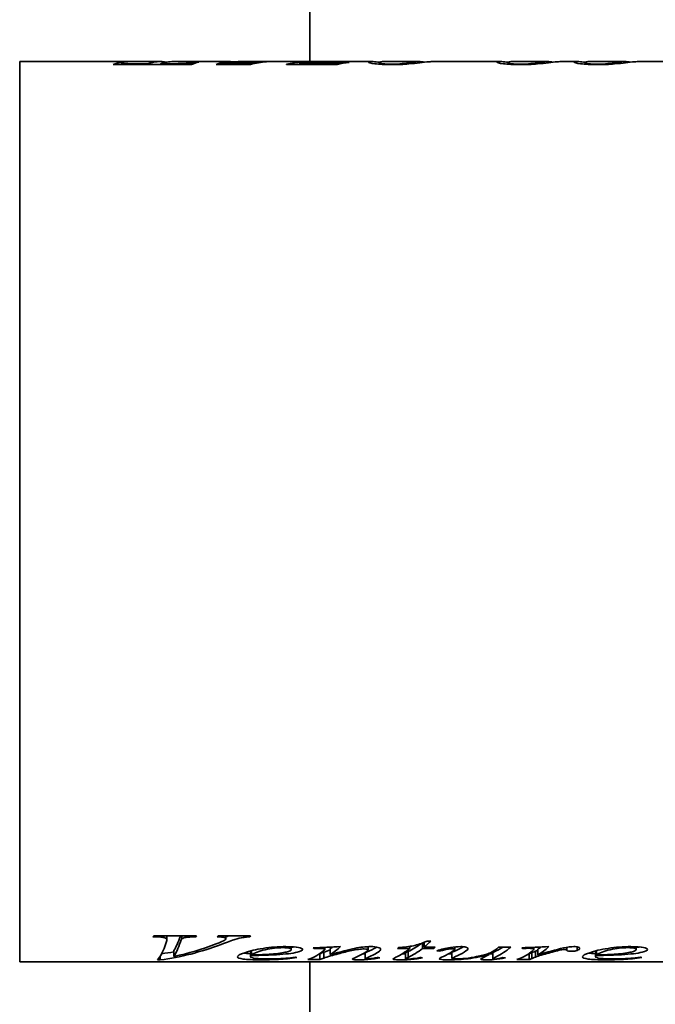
# Model space of a CAD drawing. Header units: millimetres. Extents: x 196 to 644, y 91 to 504.
# Tile 2 of 6: x 196 to 302, y 200 to 364. Entities that reach past the tile are written whole.
import ezdxf

# ---------------------------------------------------------------- set-up
doc = ezdxf.new("R2010")
doc.units = ezdxf.units.MM
doc.header["$LTSCALE"] = 2
doc.layers.add('Krawędzie widoczne(ISO)', color=7, linetype='Continuous', lineweight=35, true_color=0x262659)

msp = doc.modelspace()

# ---------------------------------------------------------------- linework, layer by layer
at = {"layer": 'Krawędzie widoczne(ISO)'}
for p, q in [((244.15, 356.95), (244.15, 365.98)), ((195.85, 356.95), (195.85, 207.05)), ((219.25, 356.95), (195.85, 356.95)), ((224.46, 356.47), (211.4, 356.47)), ((212.81, 356.84), (213.26, 356.84)), ((212.81, 356.47), (212.81, 356.84)), ((213.03, 356.47), (213.03, 356.73)), ((215.74, 356.58), (217.14, 356.58)), ((217.14, 356.47), (217.14, 356.58)), ((219.31, 356.58), (220.28, 356.58)), ((219.31, 356.47), (219.31, 356.58)), ((230.36, 356.95), (221.46, 356.95)), ((225.19, 356.84), (225.65, 356.84)), ((225.19, 356.73), (225.19, 356.84)), ((234.25, 356.47), (228.57, 356.47)), ((229.15, 356.67), (234.28, 356.67)), ((229.15, 356.47), (229.15, 356.67)), ((232.1, 356.88), (232.1, 356.91)), ((244.84, 356.95), (232.61, 356.95)), ((234.28, 356.48), (234.28, 356.67)), ((235.21, 356.68), (235.21, 356.82)), ((240.28, 356.52), (240.28, 356.47)), ((248.74, 356.47), (240.28, 356.47)), ((242.46, 356.67), (246.5, 356.67)), ((242.46, 356.47), (242.46, 356.67)), ((254.23, 356.95), (246.12, 356.95)), ((250.19, 356.8), (250.71, 356.8)), ((250.19, 356.73), (250.19, 356.8)), ((255.76, 356.5), (255.76, 356.75)), ((262.37, 356.95), (256.54, 356.95)), ((275.64, 356.95), (264.7, 356.95)), ((277.17, 356.5), (277.17, 356.75)), ((283.77, 356.95), (277.95, 356.95)), ((288.48, 356.95), (286.1, 356.95)), ((290.01, 356.5), (290.01, 356.75)), ((296.62, 356.95), (290.79, 356.95)), ((305.5, 356.95), (298.95, 356.95)), ((218.52, 211.23), (218.04, 211.23)), ((218.17, 211.39), (225.29, 211.39)), ((220.36, 211.39), (220.36, 210.78)), ((222.86, 211.39), (222.86, 210.9)), ((225.14, 211.39), (225.14, 211.23)), ((228.9, 211.39), (234.3, 211.39)), ((230.18, 211.39), (230.18, 210.92)), ((233.14, 211.39), (233.14, 211.14)), ((234.17, 211.39), (234.17, 211.23)), ((262.93, 210.22), (262.93, 209.32)), ((263.2, 210.29), (263.11, 210.29)), ((263.2, 210.32), (263.2, 209.53)), ((263.68, 210.54), (264.27, 210.54)), ((221.52, 208.95), (221.52, 207.97)), ((234.27, 208.89), (234.27, 207.94)), ((234.35, 208.91), (234.35, 208.11)), ((234.43, 208.93), (234.43, 208.22)), ((241.07, 209.59), (241.07, 209.14)), ((244.82, 209.4), (244.82, 209.28)), ((245.82, 208.43), (245.79, 208.43)), ((245.82, 208.43), (245.82, 207.44)), ((246.46, 208.68), (246.46, 207.69)), ((246.65, 209.49), (246.65, 209.14)), ((247.55, 209.27), (247.55, 208.29)), ((253.39, 208.59), (253.39, 207.6)), ((253.85, 209.6), (253.85, 209.08)), ((260.8, 209.32), (258.77, 209.32)), ((260.08, 208.57), (260.08, 207.58)), ((260.52, 208.8), (260.52, 207.81)), ((260.8, 209.65), (260.8, 209.32)), ((264.82, 209.32), (262.93, 209.32)), ((263.2, 209.53), (265.04, 209.53)), ((264.82, 209.53), (264.82, 209.32)), ((265.68, 209.05), (265.68, 208.86)), ((267.8, 208.63), (267.8, 207.63)), ((268.29, 209.56), (268.29, 209.15)), ((274.02, 208.51), (274.02, 208.31)), ((274.63, 208.59), (274.63, 207.59)), ((275.58, 209.53), (277.6, 209.53)), ((279.6, 209.43), (279.6, 209.3)), ((280.67, 208.43), (280.59, 208.43)), ((280.67, 208.43), (280.67, 207.44)), ((281.1, 208.62), (281.1, 207.63)), ((281.24, 209.5), (281.24, 209.28)), ((281.43, 209.5), (281.43, 209.18)), ((281.73, 208.86), (281.73, 207.87)), ((282.11, 209.19), (282.11, 208.21)), ((285.08, 209.07), (285.08, 208.85)), ((286.92, 209.49), (286.92, 209.01)), ((288.63, 209.58), (288.63, 208.96)), ((291.7, 208.89), (291.7, 207.94)), ((291.77, 208.91), (291.77, 208.11)), ((291.86, 208.93), (291.86, 208.22)), ((298.49, 209.59), (298.49, 209.14)), ((435.15, 207.05), (195.85, 207.05)), ((219.26, 207.4), (218.77, 207.4)), ((219.26, 208.03), (219.26, 207.4)), ((245.82, 207.44), (243.83, 207.44)), ((244.15, 198.02), (244.15, 207.05)), ((260.7, 207.54), (260.7, 207.45)), ((274.82, 207.54), (274.82, 207.45)), ((280.67, 207.44), (278.64, 207.44))]:
    msp.add_line(p, q, dxfattribs=at)
for points in [[(211.4, 356.47), (211.87, 356.64), (212.34, 356.76), (212.81, 356.84)], [(213.26, 356.84), (213.11, 356.81), (213.03, 356.77), (213.03, 356.73)], [(213.03, 356.73), (213.03, 356.68), (213.21, 356.64), (213.58, 356.61)], [(213.58, 356.61), (213.86, 356.59), (214.58, 356.58), (215.74, 356.58)], [(217.14, 356.58), (218.21, 356.95), (219.28, 357.05), (220.34, 356.85)], [(221.46, 356.95), (220.74, 356.95), (220.02, 356.83), (219.31, 356.58)], [(225.65, 356.84), (225.25, 356.76), (224.86, 356.64), (224.46, 356.47)], [(228.57, 356.47), (228.76, 356.55), (228.96, 356.62), (229.15, 356.67)], [(232.04, 356.89), (231.11, 356.92), (230.55, 356.95), (230.36, 356.95)], [(235.21, 356.82), (233.85, 356.84), (232.79, 356.86), (232.04, 356.89)], [(236.94, 356.91), (236.05, 356.85), (235.15, 356.7), (234.25, 356.47)], [(234.28, 356.67), (234.59, 356.73), (234.9, 356.78), (235.21, 356.82)], [(240.28, 356.52), (242.01, 356.85), (243.74, 356.99), (245.48, 356.94)], [(246.12, 356.95), (244.9, 356.95), (243.68, 356.86), (242.46, 356.67)], [(250.71, 356.8), (250.05, 356.72), (249.39, 356.61), (248.74, 356.47)], [(256.54, 356.95), (256.02, 356.95), (255.76, 356.86), (255.76, 356.75)], [(260.64, 356.56), (259.76, 356.48), (258.78, 356.43), (257.69, 356.43)], [(263.94, 356.91), (263.07, 356.83), (261.97, 356.67), (260.64, 356.56)], [(262.22, 356.95), (262.7, 356.96), (263, 356.91), (263.11, 356.82)], [(264.7, 356.95), (264.52, 356.95), (264.27, 356.94), (263.94, 356.91)], [(277.95, 356.95), (277.43, 356.95), (277.17, 356.86), (277.17, 356.75)], [(282.04, 356.56), (281.16, 356.48), (280.18, 356.43), (279.1, 356.43)], [(285.35, 356.91), (284.48, 356.83), (283.37, 356.67), (282.04, 356.56)], [(283.62, 356.95), (284.1, 356.96), (284.4, 356.91), (284.51, 356.82)], [(286.1, 356.95), (285.92, 356.95), (285.67, 356.94), (285.35, 356.91)], [(290.79, 356.95), (290.27, 356.95), (290.01, 356.86), (290.01, 356.75)], [(294.89, 356.56), (294.01, 356.48), (293.03, 356.43), (291.94, 356.43)], [(298.19, 356.91), (297.32, 356.83), (296.22, 356.67), (294.89, 356.56)], [(296.47, 356.95), (296.95, 356.96), (297.25, 356.91), (297.36, 356.82)], [(298.95, 356.95), (298.77, 356.95), (298.52, 356.94), (298.19, 356.91)], [(218.04, 211.23), (218.08, 211.28), (218.13, 211.33), (218.17, 211.39)], [(218.77, 207.4), (219.27, 207.88), (219.76, 208.86), (220.26, 210.31)], [(229.39, 209.97), (226.01, 208.7), (222.63, 207.84), (219.26, 207.4)], [(220.26, 210.31), (220.33, 210.54), (220.36, 210.7), (220.36, 210.78)], [(222.6, 211.35), (222.24, 210.3), (221.88, 209.5), (221.52, 208.95)], [(222.6, 210.39), (222.24, 209.33), (221.88, 208.52), (221.52, 207.97)], [(221.52, 207.97), (223.87, 208.46), (226.21, 209.16), (228.55, 210.06)], [(222.61, 211.39), (222.6, 211.37), (222.6, 211.36), (222.6, 211.35)], [(222.86, 210.9), (222.77, 210.84), (222.68, 210.66), (222.6, 210.39)], [(225.29, 211.39), (225.24, 211.33), (225.19, 211.28), (225.14, 211.23)], [(228.55, 210.06), (229.32, 210.35), (229.8, 210.57), (229.99, 210.7)], [(228.74, 211.23), (228.8, 211.28), (228.85, 211.33), (228.9, 211.39)], [(229.99, 210.7), (230.12, 210.78), (230.18, 210.86), (230.18, 210.92)], [(230.61, 211.39), (230.48, 211.34), (230.33, 211.28), (230.18, 211.23)], [(234.17, 211.23), (233.74, 211.21), (233.39, 211.19), (233.14, 211.14)], [(234.3, 211.39), (234.26, 211.33), (234.21, 211.28), (234.17, 211.23)], [(262.76, 210.15), (262.02, 209.59), (261.27, 209.14), (260.52, 208.8)], [(264.27, 210.54), (263.91, 210.17), (263.56, 209.84), (263.2, 209.53)], [(221.52, 208.75), (220.84, 208.62), (220.16, 208.51), (219.48, 208.42)], [(234.27, 208.43), (233.81, 208.45), (233.42, 208.48), (233.1, 208.53)], [(238.6, 208.26), (237.59, 208.2), (236.17, 208.15), (234.35, 208.11)], [(234.43, 208.22), (235.78, 208.25), (236.87, 208.3), (237.71, 208.36)], [(242.05, 208.67), (241.27, 208.49), (240.12, 208.36), (238.6, 208.26)], [(241.59, 209.56), (241.43, 209.53), (241.25, 209.5), (241.07, 209.47)], [(242.95, 209.13), (242.95, 208.96), (242.65, 208.81), (242.05, 208.67)], [(243.83, 207.44), (244.63, 207.72), (245.43, 208.15), (246.23, 208.74)], [(244.7, 209.4), (246.22, 209.47), (247.75, 209.54), (249.27, 209.61)], [(244.82, 209.28), (244.78, 209.32), (244.74, 209.36), (244.7, 209.4)], [(245.3, 209.3), (245.14, 209.29), (244.98, 209.29), (244.82, 209.28)], [(245.85, 209.31), (245.75, 209.31), (245.57, 209.31), (245.3, 209.3)], [(246.46, 208.68), (246.25, 208.59), (246.03, 208.51), (245.82, 208.43)], [(246.23, 208.74), (246.51, 208.95), (246.65, 209.09), (246.65, 209.14)], [(247.55, 209.03), (247.12, 208.91), (246.76, 208.79), (246.46, 208.68)], [(249.27, 209.61), (248.7, 209.09), (248.13, 208.65), (247.55, 208.29)], [(247.97, 209.55), (247.83, 209.45), (247.69, 209.36), (247.55, 209.27)], [(251.74, 207.8), (252.33, 208.05), (252.92, 208.36), (253.51, 208.74)], [(253.2, 209.22), (252.93, 209.22), (252.61, 209.19), (252.23, 209.14)], [(253.39, 208.44), (253.25, 208.43), (253.11, 208.42), (252.98, 208.42)], [(253.7, 208.74), (253.49, 208.66), (253.39, 208.61), (253.39, 208.59)], [(253.51, 208.74), (253.73, 208.88), (253.85, 208.99), (253.85, 209.08)], [(255.28, 209.53), (254.75, 209.22), (254.23, 208.96), (253.7, 208.74)], [(255.54, 208.71), (254.92, 208.32), (254.31, 208), (253.7, 207.75)], [(255.96, 209.18), (255.96, 209.05), (255.82, 208.89), (255.54, 208.71)], [(258.48, 207.83), (259.25, 208.19), (260.03, 208.69), (260.8, 209.32)], [(258.77, 209.32), (258.82, 209.36), (258.86, 209.4), (258.9, 209.45)], [(260.08, 208.42), (259.9, 208.41), (259.71, 208.41), (259.53, 208.4)], [(260.52, 208.8), (260.23, 208.67), (260.08, 208.61), (260.08, 208.57)], [(262.93, 209.32), (262.13, 208.68), (261.33, 208.18), (260.52, 207.81)], [(265.04, 209.53), (264.96, 209.46), (264.89, 209.39), (264.82, 209.32)], [(265.27, 208.93), (266, 209.15), (266.76, 209.34), (267.57, 209.46)], [(265.68, 208.86), (265.55, 208.88), (265.41, 208.9), (265.27, 208.93)], [(266.4, 207.99), (266.87, 208.2), (267.33, 208.45), (267.79, 208.74)], [(267.8, 208.41), (267.6, 208.4), (267.4, 208.4), (267.21, 208.4)], [(267.57, 209.46), (268.18, 209.56), (268.75, 209.61), (269.27, 209.61)], [(267.79, 208.74), (268.12, 208.95), (268.29, 209.1), (268.29, 209.15)], [(268.4, 208.92), (268, 208.75), (267.8, 208.66), (267.8, 208.63)], [(269.7, 209.59), (269.27, 209.34), (268.84, 209.11), (268.4, 208.92)], [(269.86, 208.7), (269.38, 208.41), (268.89, 208.15), (268.4, 207.94)], [(270.48, 209.28), (270.48, 209.16), (270.27, 208.96), (269.86, 208.7)], [(272.77, 207.66), (272.92, 207.73), (273.34, 207.91), (274.02, 208.31)], [(274.63, 208.43), (274.42, 208.42), (274.22, 208.41), (274.02, 208.41)], [(275.17, 208.89), (274.81, 208.71), (274.63, 208.62), (274.63, 208.59)], [(276.29, 209.53), (275.92, 209.29), (275.54, 209.07), (275.17, 208.89)], [(277.6, 209.53), (276.79, 208.85), (275.98, 208.3), (275.17, 207.9)], [(275.27, 209.26), (275.38, 209.34), (275.48, 209.44), (275.58, 209.53)], [(278.64, 207.44), (279.43, 207.72), (280.22, 208.15), (281.01, 208.72)], [(279.42, 209.42), (280.93, 209.48), (282.45, 209.54), (283.96, 209.61)], [(279.6, 209.3), (279.54, 209.34), (279.48, 209.38), (279.42, 209.42)], [(280.57, 209.33), (280.39, 209.33), (280.07, 209.32), (279.6, 209.3)], [(281.24, 209.28), (281.07, 209.31), (280.84, 209.33), (280.57, 209.33)], [(281.1, 208.62), (280.95, 208.55), (280.81, 208.49), (280.67, 208.43)], [(281.01, 208.72), (281.29, 208.93), (281.43, 209.09), (281.43, 209.18)], [(281.73, 208.86), (281.36, 208.72), (281.14, 208.64), (281.1, 208.62)], [(281.43, 209.18), (281.43, 209.22), (281.37, 209.25), (281.24, 209.28)], [(282.11, 209), (281.97, 208.96), (281.84, 208.91), (281.73, 208.86)], [(282.68, 208.19), (282.31, 208.09), (281.99, 207.98), (281.73, 207.87)], [(283.96, 209.61), (283.35, 209.05), (282.73, 208.58), (282.11, 208.21)], [(282.67, 209.55), (282.49, 209.43), (282.3, 209.3), (282.11, 209.19)], [(282.11, 208.21), (283.68, 208.67), (285.1, 209.12), (286.36, 209.38)], [(285.08, 208.85), (284.35, 208.66), (283.55, 208.43), (282.68, 208.19)], [(286.13, 209.09), (285.89, 209.06), (285.54, 208.97), (285.08, 208.85)], [(286.55, 209.11), (286.39, 209.11), (286.25, 209.1), (286.13, 209.09)], [(286.36, 209.38), (287.09, 209.53), (287.67, 209.61), (288.13, 209.61)], [(286.8, 209.09), (286.73, 209.1), (286.65, 209.11), (286.55, 209.11)], [(286.92, 209.01), (286.9, 209.05), (286.86, 209.07), (286.8, 209.09)], [(288.63, 208.96), (288.42, 208.87), (288.12, 208.83), (287.71, 208.83)], [(289.08, 209.35), (289.08, 209.21), (288.93, 209.08), (288.63, 208.96)], [(291.7, 208.43), (291.24, 208.45), (290.85, 208.48), (290.53, 208.53)], [(296.02, 208.26), (295.01, 208.2), (293.6, 208.15), (291.77, 208.11)], [(291.86, 208.22), (293.2, 208.25), (294.3, 208.3), (295.14, 208.36)], [(299.48, 208.67), (298.69, 208.49), (297.54, 208.36), (296.02, 208.26)], [(299.02, 209.56), (298.86, 209.53), (298.68, 209.5), (298.49, 209.47)], [(300.38, 209.13), (300.38, 208.96), (300.08, 208.81), (299.48, 208.67)], [(234.35, 208.11), (234.3, 208.04), (234.27, 207.98), (234.27, 207.94)], [(242.01, 207.78), (239.91, 207.49), (237.91, 207.41), (236.01, 207.41)], [(241.74, 207.83), (241.83, 207.81), (241.92, 207.79), (242.01, 207.78)], [(246.46, 207.69), (246.25, 207.6), (246.03, 207.51), (245.82, 207.44)], [(247.6, 208.05), (247.14, 207.93), (246.77, 207.81), (246.46, 207.69)], [(251.23, 207.52), (251.23, 207.57), (251.4, 207.65), (251.74, 207.8)], [(253.57, 207.46), (253.08, 207.42), (252.64, 207.41), (252.26, 207.41)], [(253.7, 207.75), (253.49, 207.66), (253.39, 207.62), (253.39, 207.6)], [(255.79, 207.75), (255, 207.59), (254.26, 207.51), (253.57, 207.46)], [(253.68, 207.55), (253.77, 207.55), (253.88, 207.56), (254.02, 207.57)], [(254.02, 207.57), (254.43, 207.61), (254.88, 207.68), (255.38, 207.79)], [(255.38, 207.79), (255.51, 207.78), (255.65, 207.76), (255.79, 207.75)], [(258.02, 207.54), (258.02, 207.6), (258.17, 207.69), (258.48, 207.83)], [(260.7, 207.45), (260.24, 207.42), (259.77, 207.41), (259.29, 207.41)], [(260.52, 207.81), (260.23, 207.68), (260.08, 207.61), (260.08, 207.58)], [(260.4, 207.53), (260.6, 207.53), (260.86, 207.55), (261.18, 207.58)], [(262.89, 207.75), (262.13, 207.59), (261.39, 207.5), (260.7, 207.45)], [(261.18, 207.58), (261.37, 207.6), (261.79, 207.67), (262.45, 207.79)], [(262.45, 207.79), (262.6, 207.78), (262.74, 207.76), (262.89, 207.75)], [(265.7, 207.57), (265.7, 207.64), (265.93, 207.77), (266.4, 207.99)], [(268.4, 207.94), (268, 207.76), (267.8, 207.67), (267.8, 207.63)], [(272.6, 207.52), (272.6, 207.55), (272.65, 207.6), (272.77, 207.66)], [(274.82, 207.45), (274.39, 207.42), (273.98, 207.41), (273.58, 207.41)], [(275.17, 207.9), (274.81, 207.72), (274.63, 207.63), (274.63, 207.59)], [(276.7, 207.73), (276.09, 207.59), (275.46, 207.5), (274.82, 207.45)], [(276.3, 207.77), (276.43, 207.76), (276.57, 207.74), (276.7, 207.73)], [(281.1, 207.63), (280.95, 207.56), (280.81, 207.49), (280.67, 207.44)], [(281.73, 207.87), (281.36, 207.72), (281.14, 207.65), (281.1, 207.63)], [(291.77, 208.11), (291.72, 208.04), (291.7, 207.98), (291.7, 207.94)], [(299.43, 207.78), (297.34, 207.49), (295.34, 207.41), (293.43, 207.41)], [(299.17, 207.83), (299.26, 207.81), (299.35, 207.79), (299.43, 207.78)]]:
    msp.add_open_spline(points, degree=3, dxfattribs=at)
for points, knots in [([(220.28, 356.58), (221.3, 356.58), (222.12, 356.59), (222.74, 356.61), (223.37, 356.64), (223.87, 356.67), (224.26, 356.71), (224.64, 356.75), (224.95, 356.8), (225.19, 356.84)], [0, 0, 0, 0, 1, 1, 1, 2, 2, 2, 3, 3, 3, 3]), ([(232.1, 356.91), (232.1, 356.94), (232.31, 356.95), (232.73, 356.95), (233.15, 356.95), (233.69, 356.94), (234.34, 356.93), (234.99, 356.92), (235.86, 356.92), (236.94, 356.91)], [0, 0, 0, 0, 1, 1, 1, 2, 2, 2, 3, 3, 3, 3]), ([(246.5, 356.67), (247.61, 356.67), (248.37, 356.68), (248.78, 356.69), (249.19, 356.71), (249.66, 356.75), (250.19, 356.8)], [0, 0, 0, 0, 1, 1, 1, 2, 2, 2, 2]), ([(253.89, 356.88), (253.89, 356.95), (254.16, 356.97), (254.7, 356.93), (255, 356.91), (255.37, 356.87), (255.8, 356.82)], [0, 0, 0, 0, 1, 1, 1, 1.551401, 1.551401, 1.551401, 1.551401]), ([(257.69, 356.43), (256.62, 356.43), (255.72, 356.49), (254.99, 356.57), (254.25, 356.66), (253.89, 356.79), (253.89, 356.88)], [0, 0, 0, 0, 1, 1, 1, 2, 2, 2, 2]), ([(255.76, 356.75), (255.76, 356.68), (255.95, 356.62), (256.33, 356.57), (256.71, 356.53), (257.16, 356.5), (257.67, 356.5)], [0, 0, 0, 0, 1, 1, 1, 2, 2, 2, 2]), ([(257.67, 356.5), (258.15, 356.5), (258.64, 356.52), (259.14, 356.56), (259.64, 356.6), (260.16, 356.68), (260.69, 356.77), (261.22, 356.85), (261.73, 356.93), (262.22, 356.95)], [0, 0, 0, 0, 1, 1, 1, 2, 2, 2, 3, 3, 3, 3]), ([(275.29, 356.88), (275.29, 356.95), (275.56, 356.97), (276.1, 356.93), (276.4, 356.91), (276.77, 356.87), (277.2, 356.82)], [0, 0, 0, 0, 1, 1, 1, 1.551401, 1.551401, 1.551401, 1.551401]), ([(279.1, 356.43), (278.02, 356.43), (277.12, 356.49), (276.39, 356.57), (275.66, 356.66), (275.29, 356.79), (275.29, 356.88)], [0, 0, 0, 0, 1, 1, 1, 2, 2, 2, 2]), ([(277.17, 356.75), (277.17, 356.68), (277.36, 356.62), (277.74, 356.57), (278.12, 356.53), (278.56, 356.5), (279.07, 356.5)], [0, 0, 0, 0, 1, 1, 1, 2, 2, 2, 2]), ([(279.07, 356.5), (279.55, 356.5), (280.04, 356.52), (280.54, 356.56), (281.04, 356.6), (281.56, 356.68), (282.09, 356.77), (282.62, 356.85), (283.13, 356.93), (283.62, 356.95)], [0, 0, 0, 0, 1, 1, 1, 2, 2, 2, 3, 3, 3, 3]), ([(288.14, 356.88), (288.14, 356.95), (288.41, 356.97), (288.95, 356.93), (289.25, 356.91), (289.62, 356.87), (290.05, 356.82)], [0, 0, 0, 0, 1, 1, 1, 1.551401, 1.551401, 1.551401, 1.551401]), ([(291.94, 356.43), (290.87, 356.43), (289.97, 356.49), (289.24, 356.57), (288.5, 356.66), (288.14, 356.79), (288.14, 356.88)], [0, 0, 0, 0, 1, 1, 1, 2, 2, 2, 2]), ([(290.01, 356.75), (290.01, 356.68), (290.2, 356.62), (290.58, 356.57), (290.96, 356.53), (291.41, 356.5), (291.92, 356.5)], [0, 0, 0, 0, 1, 1, 1, 2, 2, 2, 2]), ([(291.92, 356.5), (292.4, 356.5), (292.89, 356.52), (293.39, 356.56), (293.89, 356.6), (294.41, 356.68), (294.94, 356.77), (295.47, 356.85), (295.98, 356.93), (296.47, 356.95)], [0, 0, 0, 0, 1, 1, 1, 2, 2, 2, 3, 3, 3, 3]), ([(220.36, 210.78), (220.36, 210.9), (220.21, 211.01), (219.92, 211.1), (219.63, 211.18), (219.16, 211.23), (218.52, 211.23)], [0, 0, 0, 0, 1, 1, 1, 2, 2, 2, 2]), ([(225.14, 211.23), (224.37, 211.22), (223.84, 211.2), (223.55, 211.15), (223.27, 211.1), (223.04, 211.01), (222.86, 210.9)], [0, 0, 0, 0, 1, 1, 1, 2, 2, 2, 2]), ([(230.18, 210.92), (230.18, 211), (230.08, 211.06), (229.88, 211.12), (229.68, 211.18), (229.3, 211.21), (228.74, 211.23)], [0, 0, 0, 0, 1, 1, 1, 2, 2, 2, 2]), ([(233.14, 211.14), (232.65, 211.07), (232.16, 210.95), (231.68, 210.81), (231.2, 210.66), (230.44, 210.37), (229.39, 209.97)], [0, 0, 0, 0, 1, 1, 1, 2, 2, 2, 2]), ([(258.9, 209.45), (259.88, 209.51), (260.71, 209.61), (261.39, 209.76), (262.07, 209.9), (262.83, 210.14), (263.68, 210.54)], [0, 0, 0, 0, 1, 1, 1, 2, 2, 2, 2]), ([(232.1, 207.89), (232.1, 208.09), (232.5, 208.32), (233.32, 208.6), (234.13, 208.88), (235.15, 209.13), (236.38, 209.32), (237.61, 209.51), (238.88, 209.61), (240.18, 209.61)], [0, 0, 0, 0, 1, 1, 1, 2, 2, 2, 3, 3, 3, 3]), ([(239.68, 209.44), (238.75, 209.44), (237.77, 209.31), (236.73, 209.09), (235.69, 208.87), (234.92, 208.55), (234.43, 208.22)], [0, 0, 0, 0, 1, 1, 1, 2, 2, 2, 2]), ([(237.71, 208.36), (238.83, 208.45), (239.67, 208.57), (240.23, 208.71), (240.79, 208.85), (241.07, 208.99), (241.07, 209.14)], [0, 0, 0, 0, 1, 1, 1, 2, 2, 2, 2]), ([(241.07, 209.14), (241.07, 209.22), (240.95, 209.3), (240.71, 209.35), (240.47, 209.41), (240.13, 209.44), (239.68, 209.44)], [0, 0, 0, 0, 1, 1, 1, 2, 2, 2, 2]), ([(240.18, 209.61), (241.13, 209.61), (241.82, 209.56), (242.27, 209.46), (242.72, 209.37), (242.95, 209.25), (242.95, 209.13)], [0, 0, 0, 0, 1, 1, 1, 2, 2, 2, 2]), ([(246.65, 209.14), (246.65, 209.18), (246.58, 209.22), (246.42, 209.26), (246.26, 209.29), (246.07, 209.31), (245.85, 209.31)], [0, 0, 0, 0, 1, 1, 1, 2, 2, 2, 2]), ([(247.55, 208.29), (249.32, 208.73), (250.67, 209.13), (251.61, 209.32), (252.55, 209.51), (253.46, 209.61), (254.33, 209.61)], [0, 0, 0, 0, 1, 1, 1, 2, 2, 2, 2]), ([(252.23, 209.14), (251.52, 209.05), (250.79, 208.9), (250.02, 208.71), (249.26, 208.52), (248.45, 208.29), (247.6, 208.05)], [0, 0, 0, 0, 1, 1, 1, 2, 2, 2, 2]), ([(253.85, 209.08), (253.85, 209.12), (253.78, 209.15), (253.65, 209.18), (253.53, 209.21), (253.38, 209.22), (253.2, 209.22)], [0, 0, 0, 0, 1, 1, 1, 2, 2, 2, 2]), ([(254.33, 209.61), (254.8, 209.61), (255.19, 209.57), (255.5, 209.48), (255.81, 209.4), (255.96, 209.3), (255.96, 209.18)], [0, 0, 0, 0, 1, 1, 1, 2, 2, 2, 2]), ([(267.86, 209.24), (267.63, 209.24), (267.41, 209.23), (267.19, 209.2), (266.97, 209.17), (266.47, 209.05), (265.68, 208.86)], [0, 0, 0, 0, 1, 1, 1, 2, 2, 2, 2]), ([(274.02, 208.31), (272.46, 207.86), (271.16, 207.66), (270.1, 207.55), (269.05, 207.45), (268.08, 207.41), (267.2, 207.41)], [0, 0, 0, 0, 1, 1, 1, 2, 2, 2, 2]), ([(268.29, 209.15), (268.29, 209.18), (268.24, 209.2), (268.15, 209.22), (268.07, 209.24), (267.97, 209.24), (267.86, 209.24)], [0, 0, 0, 0, 1, 1, 1, 2, 2, 2, 2]), ([(268.43, 207.57), (268.74, 207.57), (269.13, 207.58), (269.63, 207.62), (270.12, 207.65), (270.77, 207.73), (271.58, 207.88), (272.39, 208.03), (273.07, 208.19), (273.6, 208.36), (274.13, 208.52), (274.68, 208.79), (275.27, 209.26)], [0, 0, 0, 0, 1, 1, 1, 2, 2, 2, 3, 3, 3, 4, 4, 4, 4]), ([(269.27, 209.61), (269.63, 209.61), (269.91, 209.58), (270.14, 209.51), (270.37, 209.45), (270.48, 209.37), (270.48, 209.28)], [0, 0, 0, 0, 1, 1, 1, 2, 2, 2, 2]), ([(287.71, 208.83), (287.51, 208.83), (287.33, 208.84), (287.19, 208.87), (287.05, 208.9), (286.96, 208.95), (286.92, 209.01)], [0, 0, 0, 0, 1, 1, 1, 2, 2, 2, 2]), ([(288.13, 209.61), (288.42, 209.61), (288.65, 209.59), (288.82, 209.54), (289, 209.5), (289.08, 209.43), (289.08, 209.35)], [0, 0, 0, 0, 1, 1, 1, 2, 2, 2, 2]), ([(289.52, 207.89), (289.52, 208.09), (289.93, 208.32), (290.74, 208.6), (291.56, 208.88), (292.58, 209.13), (293.81, 209.32), (295.04, 209.51), (296.31, 209.61), (297.61, 209.61)], [0, 0, 0, 0, 1, 1, 1, 2, 2, 2, 3, 3, 3, 3]), ([(297.11, 209.44), (296.18, 209.44), (295.19, 209.31), (294.15, 209.09), (293.12, 208.87), (292.35, 208.55), (291.86, 208.22)], [0, 0, 0, 0, 1, 1, 1, 2, 2, 2, 2]), ([(295.14, 208.36), (296.26, 208.45), (297.1, 208.57), (297.65, 208.71), (298.21, 208.85), (298.49, 208.99), (298.49, 209.14)], [0, 0, 0, 0, 1, 1, 1, 2, 2, 2, 2]), ([(298.49, 209.14), (298.49, 209.22), (298.37, 209.3), (298.13, 209.35), (297.89, 209.41), (297.55, 209.44), (297.11, 209.44)], [0, 0, 0, 0, 1, 1, 1, 2, 2, 2, 2]), ([(297.61, 209.61), (298.55, 209.61), (299.25, 209.56), (299.7, 209.46), (300.15, 209.37), (300.38, 209.25), (300.38, 209.13)], [0, 0, 0, 0, 1, 1, 1, 2, 2, 2, 2]), ([(236.01, 207.41), (234.71, 207.41), (233.74, 207.44), (233.08, 207.54), (232.42, 207.63), (232.1, 207.74), (232.1, 207.89)], [0, 0, 0, 0, 1, 1, 1, 2, 2, 2, 2]), ([(234.27, 207.94), (234.27, 207.82), (234.56, 207.73), (235.13, 207.65), (235.69, 207.58), (236.38, 207.55), (237.2, 207.55)], [0, 0, 0, 0, 1, 1, 1, 2, 2, 2, 2]), ([(237.2, 207.55), (237.85, 207.55), (238.47, 207.57), (239.07, 207.6), (239.66, 207.63), (240.56, 207.7), (241.74, 207.83)], [0, 0, 0, 0, 1, 1, 1, 2, 2, 2, 2]), ([(252.26, 207.41), (251.94, 207.41), (251.69, 207.42), (251.51, 207.44), (251.32, 207.46), (251.23, 207.48), (251.23, 207.52)], [0, 0, 0, 0, 1, 1, 1, 2, 2, 2, 2]), ([(253.39, 207.6), (253.39, 207.59), (253.42, 207.58), (253.49, 207.57), (253.55, 207.56), (253.62, 207.55), (253.68, 207.55)], [0, 0, 0, 0, 1, 1, 1, 2, 2, 2, 2]), ([(259.29, 207.41), (258.91, 207.41), (258.61, 207.42), (258.38, 207.44), (258.14, 207.47), (258.02, 207.5), (258.02, 207.54)], [0, 0, 0, 0, 1, 1, 1, 2, 2, 2, 2]), ([(260.08, 207.58), (260.08, 207.57), (260.11, 207.55), (260.18, 207.54), (260.24, 207.53), (260.32, 207.53), (260.4, 207.53)], [0, 0, 0, 0, 1, 1, 1, 2, 2, 2, 2]), ([(267.2, 207.41), (266.78, 207.41), (266.42, 207.42), (266.13, 207.45), (265.84, 207.48), (265.7, 207.52), (265.7, 207.57)], [0, 0, 0, 0, 1, 1, 1, 2, 2, 2, 2]), ([(267.8, 207.63), (267.8, 207.61), (267.86, 207.6), (267.97, 207.58), (268.08, 207.57), (268.24, 207.57), (268.43, 207.57)], [0, 0, 0, 0, 1, 1, 1, 2, 2, 2, 2]), ([(273.58, 207.41), (273.29, 207.41), (273.05, 207.42), (272.87, 207.44), (272.69, 207.46), (272.6, 207.48), (272.6, 207.52)], [0, 0, 0, 0, 1, 1, 1, 2, 2, 2, 2]), ([(274.63, 207.59), (274.63, 207.58), (274.65, 207.56), (274.69, 207.56), (274.74, 207.55), (274.8, 207.54), (274.88, 207.54)], [0, 0, 0, 0, 1, 1, 1, 2, 2, 2, 2]), ([(274.88, 207.54), (274.99, 207.54), (275.12, 207.55), (275.26, 207.57), (275.39, 207.58), (275.74, 207.64), (276.3, 207.77)], [0, 0, 0, 0, 1, 1, 1, 2, 2, 2, 2]), ([(293.43, 207.41), (292.14, 207.41), (291.16, 207.44), (290.51, 207.54), (289.85, 207.63), (289.52, 207.74), (289.52, 207.89)], [0, 0, 0, 0, 1, 1, 1, 2, 2, 2, 2]), ([(291.7, 207.94), (291.7, 207.82), (291.98, 207.73), (292.55, 207.65), (293.12, 207.58), (293.81, 207.55), (294.63, 207.55)], [0, 0, 0, 0, 1, 1, 1, 2, 2, 2, 2]), ([(294.63, 207.55), (295.27, 207.55), (295.89, 207.57), (296.49, 207.6), (297.09, 207.63), (297.98, 207.7), (299.17, 207.83)], [0, 0, 0, 0, 1, 1, 1, 2, 2, 2, 2])]:
    msp.add_open_spline(points, degree=3, knots=knots, dxfattribs=at)

doc.saveas('drawing.dxf')
